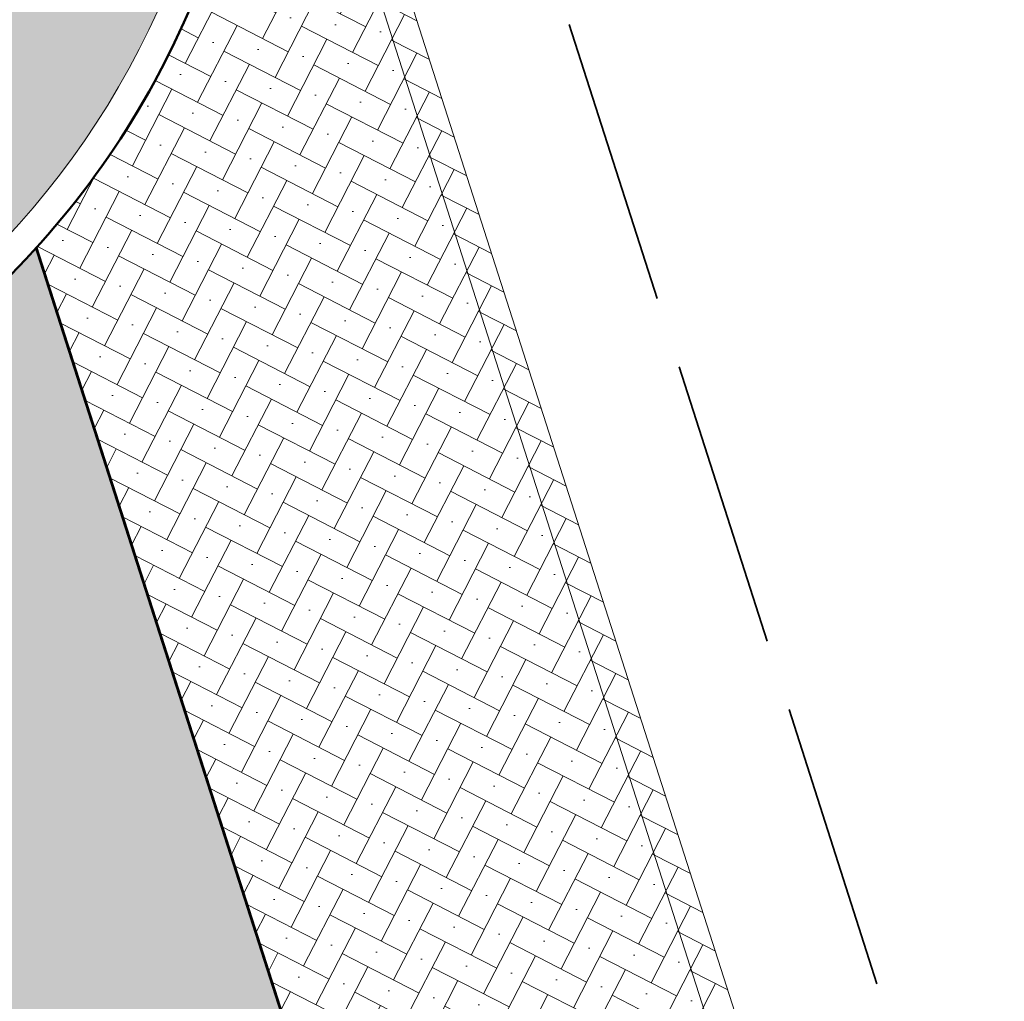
# Model space of a CAD drawing. Header units: metres. Extents: x 196674 to 197628, y 355499 to 356232.
# Tile 200 of 209: x 196901.5 to 196908.34, y 355944.66 to 355951.48. Entities that reach past the tile are written whole.
import ezdxf

# ---------------------------------------------------------------- set-up
doc = ezdxf.new("R2010")
doc.units = ezdxf.units.M
doc.linetypes.add('ZZ-SYSTEEMGRENS-SO', pattern=[5, 4, -1])
doc.layers.add('N-WE-VH-HULPLIJN-G', color=40, linetype='Continuous', lineweight=5, plot=False)
doc.layers.add('N-WE-VH-KANTOPSLUITING_ACHTERKANTBAND-G', color=50, linetype='Continuous', lineweight=18)
doc.layers.add('N-WE-VH-MATERIAALGRENS-G', color=7, linetype='Continuous', lineweight=13)
for name, color, linetype, lineweight, true_color in [('N-WE-VH-KANTOPSLUITING_CORTENSTAAL_20-ZICHT-G', 7, 'Continuous', 35, 0xa55200), ('N-WE-VH-KANTOPSLUITING_OPSLUITBAND_200X250-G', 7, 'Continuous', 50, 0x0029a5), ('N-WE-VH-OPENVERHARDING_NATUURSTEEN_02-BRANCO-GRIS-A', 7, 'Continuous', 9, 0x8f999b), ('N-WE-VH-OPENVERHARDING_STRAATBAKSTEEN_ANTRACIET-A-200', 7, 'Continuous', 18, 0x595959), ('X-XX-AL-GRENS_SYSTEEMGRENS-G', 7, 'ZZ-SYSTEEMGRENS-SO', 35, 0xd60036)]:
    doc.layers.add(name, color=color, linetype=linetype, lineweight=lineweight, true_color=true_color)

msp = doc.modelspace()

# ---------------------------------------------------------------- hatches: boundary and pattern name
at = {"layer": 'N-WE-VH-OPENVERHARDING_NATUURSTEEN_02-BRANCO-GRIS-A', "true_color": 0xb5b8b7}
h = msp.add_hatch(dxfattribs=at)
h.set_pattern_fill('AMO-BODEM_KLEIIG', color=9, scale=0.5, angle=41.02, pattern_type=2)
h.set_pattern_definition([(86.02000000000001, (0, 0), (-0.2493970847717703, 0.01735206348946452), [-0.05, 0.2, -0.05])])
edge = h.paths.add_edge_path()
edge.add_line((196904.1347714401, 355942.5172632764), (196904.0833954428, 355942.7105519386))
edge.add_line((196904.0833954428, 355942.7105519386), (196903.9327309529, 355942.6705054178))
edge.add_line((196903.9327309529, 355942.6705054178), (196902.8047925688, 355946.1873392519))
edge.add_line((196902.8047925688, 355946.1873392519), (196901.5447557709, 355950.1160467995))
edge.add_arc((196897.1649649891, 355953.9280243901), 5.806353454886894, 318.9651201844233, 377.7470136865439)
edge.add_line((196902.6950038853, 355955.6978860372), (196901.843014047, 355958.3543313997))
edge.add_arc((196882.9889907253, 355952.3073648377), 19.80000000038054, 17.78237197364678, 26.37352203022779)
edge.add_line((196900.728150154, 355961.1029445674), (196899.9032827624, 355962.7665590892))
edge.add_line((196899.9032827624, 355962.7665590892), (196896.9480260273, 355968.1883792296))
edge.add_line((196896.9480260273, 355968.1883792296), (196893.4994062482, 355974.7662014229))
edge.add_line((196893.4994062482, 355974.7662014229), (196891.3160369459, 355978.9449681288))
edge.add_line((196891.3160369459, 355978.9449681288), (196889.4915040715, 355982.719766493))
edge.add_line((196889.4915040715, 355982.719766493), (196887.8764675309, 355986.1719638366))
edge.add_line((196887.8764675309, 355986.1719638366), (196885.7426016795, 355985.2862691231))
edge.add_line((196885.7426016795, 355985.2862691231), (196885.0914912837, 355985.0492770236))
edge.add_line((196885.0914912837, 355985.0492770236), (196887.7382881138, 355977.7814621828))
edge.add_line((196887.7382881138, 355977.7814621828), (196885.5567911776, 355975.4225304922))
edge.add_line((196885.5567911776, 355975.4225304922), (196877.6132574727, 355982.7685653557))
edge.add_line((196877.6132574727, 355982.7685653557), (196866.4971657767, 355978.708592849))
edge.add_line((196866.4971657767, 355978.708592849), (196860.2787933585, 355976.4360902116))
edge.add_line((196860.2787933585, 355976.4360902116), (196860.222427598, 355976.538692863))
edge.add_line((196860.222427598, 355976.538692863), (196859.9061866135, 355977.3025401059))
edge.add_line((196859.9061866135, 355977.3025401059), (196859.8435398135, 355977.5106985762))
edge.add_line((196859.8435398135, 355977.5106985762), (196859.5800778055, 355978.171604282))
edge.add_line((196859.5800778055, 355978.171604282), (196859.2962070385, 355978.9858568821))
edge.add_line((196859.2962070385, 355978.9858568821), (196854.6103564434, 355977.1424704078))
edge.add_line((196854.6103564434, 355977.1424704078), (196855.0270261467, 355976.081345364))
edge.add_line((196855.0270261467, 355976.081345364), (196848.9235303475, 355973.6846987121))
edge.add_line((196848.9235303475, 355973.6846987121), (196848.5192497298, 355974.7281412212))
edge.add_line((196848.5192497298, 355974.7281412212), (196843.4020496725, 355972.6937883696))
edge.add_line((196843.4020496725, 355972.6937883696), (196839.6680650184, 355981.9695414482))
edge.add_line((196839.6680650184, 355981.9695414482), (196838.8693565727, 355984.0444490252))
edge.add_line((196838.8693565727, 355984.0444490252), (196837.7303654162, 355986.9068752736))
edge.add_line((196837.7303654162, 355986.9068752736), (196825.2742032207, 355982.0233832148))
edge.add_line((196825.2742032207, 355982.0233832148), (196824.869626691, 355983.0546210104))
edge.add_line((196824.869626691, 355983.0546210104), (196821.291702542, 355981.6327936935))
edge.add_line((196821.291702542, 355981.6327936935), (196823.5165936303, 355976.03401847))
edge.add_arc((196849.8160968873, 355986.4851489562), 28.30000000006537, 201.6723232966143, 212.9671986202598)
edge.add_line((196826.072899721, 355971.0854545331), (196827.261377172, 355969.2530639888))
edge.add_arc((196800.6656404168, 355952.0032295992), 31.70000000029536, 27.964189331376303, 32.96719862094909, ccw=False)
edge.add_arc((196800.6656404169, 355952.0032295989), 31.7000000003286, 21.67232329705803, 27.96418933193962, ccw=False)
edge.add_line((196830.1248013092, 355963.7099729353), (196835.4340720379, 355950.3495825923))
edge.add_line((196835.4340720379, 355950.3495825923), (196836.911263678, 355946.6323381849))
edge.add_line((196836.911263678, 355946.6323381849), (196841.0876501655, 355936.1227679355))
edge.add_line((196841.0876501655, 355936.1227679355), (196844.833726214, 355926.696042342))
edge.add_line((196844.833726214, 355926.696042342), (196845.3236113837, 355925.4632822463))
edge.add_line((196845.3236113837, 355925.4632822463), (196848.7404566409, 355916.8650417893))
edge.add_line((196848.7404566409, 355916.8650417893), (196850.678, 355917.635))
edge.add_line((196850.678, 355917.635), (196848.415, 355923.32))
edge.add_line((196848.415, 355923.32), (196848.545, 355923.381))
edge.add_line((196848.545, 355923.381), (196849.361, 355925.294))
edge.add_line((196849.361, 355925.294), (196849.318, 355925.424))
edge.add_line((196849.318, 355925.424), (196855.480174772, 355927.8326769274))
edge.add_line((196855.480174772, 355927.8326769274), (196859.9507791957, 355929.619336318))
edge.add_line((196859.9507791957, 355929.619336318), (196869.3255006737, 355931.9984358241))
edge.add_line((196869.3255006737, 355931.9984358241), (196873.1093192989, 355932.7743424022))
edge.add_line((196873.1093192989, 355932.7743424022), (196885.9822651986, 355936.3936414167))
edge.add_line((196885.9822651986, 355936.3936414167), (196898.4869911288, 355939.6561703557))
edge.add_line((196898.4869911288, 355939.6561703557), (196898.4413242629, 355939.8768389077))
edge.add_line((196898.4413242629, 355939.8768389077), (196898.9212147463, 355940.0018329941))
edge.add_line((196898.9212147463, 355940.0018329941), (196898.9919709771, 355939.7694505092))
edge.add_line((196898.9919709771, 355939.7694505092), (196903.086, 355940.775))
edge.add_line((196903.086, 355940.775), (196903.1442436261, 355940.8987677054))
edge.add_line((196903.1442436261, 355940.8987677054), (196904.7457907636, 355940.1450984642))
edge.add_line((196904.7457907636, 355940.1450984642), (196903.9938896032, 355942.4798169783))
edge.add_line((196903.9938896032, 355942.4798169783), (196904.1347714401, 355942.5172632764))
h.paths.add_polyline_path([(196835.1374744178, 355967.9053832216), (196830.7829016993, 355968.2084376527), (196830.2409440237, 355969.565908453), (196830.4517828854, 355972.5954407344), (196835.4397181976, 355972.2483077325), (196835.2670596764, 355969.7673867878)], flags=16)
h.paths.add_polyline_path([(196843.9519309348, 355963.952602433), (196836.5885727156, 355964.4650518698), (196836.9494377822, 355969.6503024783), (196837.320672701, 355974.9845569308), (196840.9581243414, 355974.7314102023), (196841.9693529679, 355972.1166017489), (196844.1272581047, 355966.4718690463)], flags=16)
h.paths.add_polyline_path([(196847.8407714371, 355966.7472270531), (196846.144873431, 355966.8652522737), (196846.1962381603, 355967.6033092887), (196846.4364651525, 355971.055117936), (196846.9352586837, 355971.0204046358), (196848.1323631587, 355970.9370927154), (196847.9677717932, 355968.5720882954)], flags=16)
edge = h.paths.add_edge_path(flags=16)
edge.add_line((196841.9149393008, 355962.7912214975), (196843.8616763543, 355962.6557392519))
edge.add_line((196843.8616763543, 355962.6557392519), (196845.6770249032, 355962.5294009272))
edge.add_line((196845.6770249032, 355962.5294009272), (196851.5983763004, 355947.218125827))
edge.add_line((196851.5983763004, 355947.218125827), (196853.3309221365, 355942.7381542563))
edge.add_line((196853.3309221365, 355942.7381542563), (196856.3082049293, 355943.2768785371))
edge.add_line((196856.3082049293, 355943.2768785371), (196856.5337592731, 355943.2981773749))
edge.add_line((196856.5337592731, 355943.2981773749), (196856.8413033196, 355947.7172611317))
edge.add_line((196856.8413033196, 355947.7172611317), (196857.339985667, 355947.6809502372))
edge.add_line((196857.339985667, 355947.6809502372), (196858.5350196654, 355947.5939354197))
edge.add_line((196858.5350196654, 355947.5939354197), (196858.2486612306, 355943.4601135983))
edge.add_line((196858.2486612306, 355943.4601135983), (196860.0654342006, 355943.6316693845))
edge.add_line((196860.0654342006, 355943.6316693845), (196860.3320797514, 355947.4630848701))
edge.add_line((196860.3320797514, 355947.4630848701), (196865.0210313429, 355947.1216650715))
edge.add_line((196865.0210313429, 355947.1216650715), (196864.8163680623, 355944.0802946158))
edge.add_line((196864.8163680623, 355944.0802946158), (196867.0755506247, 355944.293626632))
edge.add_line((196867.0755506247, 355944.293626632), (196867.9362152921, 355944.3776282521))
edge.add_line((196867.9362152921, 355944.3776282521), (196868.1115243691, 355946.89663489))
edge.add_line((196868.1115243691, 355946.89663489), (196871.8039148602, 355946.6480605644))
edge.add_line((196871.8039148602, 355946.6480605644), (196872.3027512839, 355946.6139749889))
edge.add_line((196872.3027512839, 355946.6139749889), (196873.4992244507, 355946.5322197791))
edge.add_line((196873.4992244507, 355946.5322197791), (196873.3883616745, 355944.9097624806))
edge.add_line((196873.3883616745, 355944.9097624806), (196879.1295908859, 355945.4701114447))
edge.add_line((196879.1295908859, 355945.4701114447), (196881.6949201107, 355945.7124441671))
edge.add_line((196881.6949201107, 355945.7124441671), (196883.7404636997, 355946.0345962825))
edge.add_line((196883.7404636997, 355946.0345962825), (196885.4024376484, 355946.2531954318))
edge.add_line((196885.4024376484, 355946.2531954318), (196885.4747241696, 355946.2627032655))
edge.add_line((196885.4747241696, 355946.2627032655), (196886.3601023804, 355946.4147504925))
edge.add_line((196886.3601023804, 355946.4147504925), (196886.6106913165, 355951.4967303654))
edge.add_line((196886.6106913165, 355951.4967303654), (196887.6150528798, 355951.4161080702))
edge.add_line((196887.6150528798, 355951.4161080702), (196887.7150044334, 355952.6612470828))
edge.add_line((196887.7150044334, 355952.6612470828), (196889.8088498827, 355952.4931695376))
edge.add_line((196889.8088498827, 355952.4931695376), (196889.7088998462, 355951.2480304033))
edge.add_line((196889.7088998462, 355951.2480304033), (196892.4600143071, 355951.0271924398))
edge.add_line((196892.4600143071, 355951.0271924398), (196892.5599643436, 355952.2723315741))
edge.add_line((196892.5599643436, 355952.2723315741), (196894.5624799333, 355952.1115852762))
edge.add_line((196894.5624799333, 355952.1115852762), (196894.416047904, 355950.0075113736))
edge.add_line((196894.416047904, 355950.0075113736), (196895.1932936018, 355950.5094522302))
edge.add_line((196895.1932936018, 355950.5094522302), (196895.557604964, 355950.7785420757))
edge.add_line((196895.557604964, 355950.7785420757), (196895.7170934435, 355950.3712367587))
edge.add_line((196895.7170934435, 355950.3712367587), (196894.7885775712, 355949.7219120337))
edge.add_line((196894.7885775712, 355949.7219120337), (196893.1155842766, 355948.5988779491))
edge.add_line((196893.1155842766, 355948.5988779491), (196891.5104144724, 355947.6731838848))
edge.add_line((196891.5104144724, 355947.6731838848), (196890.1960797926, 355947.0226786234))
edge.add_line((196890.1960797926, 355947.0226786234), (196888.7296260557, 355946.5424894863))
edge.add_line((196888.7296260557, 355946.5424894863), (196887.6181528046, 355946.3329814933))
edge.add_line((196887.6181528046, 355946.3329814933), (196885.4778768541, 355945.9693752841))
edge.add_line((196885.4778768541, 355945.9693752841), (196883.7985188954, 355945.6840732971))
edge.add_line((196883.7985188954, 355945.6840732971), (196881.7991141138, 355945.4391422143))
edge.add_line((196881.7991141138, 355945.4391422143), (196876.4280972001, 355944.9287225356))
edge.add_line((196876.4280972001, 355944.9287225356), (196865.9422767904, 355943.9688926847))
edge.add_line((196865.9422767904, 355943.9688926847), (196855.1110549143, 355942.9273849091))
edge.add_line((196855.1110549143, 355942.9273849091), (196847.6198685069, 355940.8715984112))
edge.add_line((196847.6198685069, 355940.8715984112), (196843.554462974, 355939.7557373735))
edge.add_arc((196843.107992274, 355941.3823596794), 1.68678279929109, 205.3585102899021, 285.3483981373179, ccw=False)
edge.add_line((196841.5837383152, 355940.659942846), (196841.4972440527, 355940.843060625))
edge.add_line((196841.4972440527, 355940.843060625), (196841.6138104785, 355940.8702465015))
edge.add_line((196841.6138104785, 355940.8702465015), (196833.9326321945, 355960.2110142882))
edge.add_line((196833.9326321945, 355960.2110142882), (196841.9149393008, 355962.7912214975))
h.paths.add_polyline_path([(196850.0668730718, 355972.8072989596), (196851.2639775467, 355972.7239870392), (196851.0940076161, 355970.2816983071), (196850.8335326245, 355966.538947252), (196849.6364281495, 355966.6222591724), (196849.843513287, 355969.5978543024)], flags=16)
h.paths.add_polyline_path([(196859.2081451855, 355974.5244332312), (196860.4052496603, 355974.4411213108), (196860.2728089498, 355972.5380879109), (196859.0773967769, 355972.6457164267), (196859.1216258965, 355973.2812422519)], flags=16)
h.paths.add_polyline_path([(196864.6948740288, 355974.1425869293), (196865.1936675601, 355974.107873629), (196866.3907720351, 355974.0245617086), (196866.2573672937, 355972.1076762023), (196865.0639892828, 355972.2063662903), (196864.563006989, 355972.2477965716), (196864.6077310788, 355972.8904345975)], flags=16)
h.paths.add_polyline_path([(196865.3589400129, 355976.4826645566), (196866.5932347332, 355976.9337372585), (196866.5561794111, 355976.4012913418), (196866.4879692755, 355975.421183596), (196865.2908648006, 355975.5044955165)], flags=16)
h.paths.add_polyline_path([(196867.8588212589, 355976.3940701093), (196867.9303742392, 355977.42221101), (196868.4446557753, 355977.6100440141), (196869.6789314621, 355978.060843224), (196869.562275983, 355976.3846269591), (196869.4807304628, 355975.212903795), (196868.2836259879, 355975.2962157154), (196867.7848775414, 355975.3315768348)], flags=16)
h.paths.add_polyline_path([(196870.1627740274, 355976.381298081), (196870.2953289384, 355978.2859724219), (196872.7646206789, 355979.1878412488), (196872.5683725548, 355976.3679625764), (196872.4734916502, 355975.0046239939), (196870.0785646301, 355975.1712978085)], flags=16)
h.paths.add_polyline_path([(196874.338574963, 355975.8772431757), (196874.3720304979, 355976.3579639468), (196874.6160342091, 355979.8640400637), (196875.8503098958, 355980.3148392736), (196875.5744691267, 355976.3512981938), (196875.5356794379, 355975.7939312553)], flags=16)
h.paths.add_polyline_path([(196874.2413777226, 355974.4806212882), (196875.4384821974, 355974.3973093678), (196875.9372757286, 355974.3625960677), (196875.8577009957, 355973.2191910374), (196875.7288519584, 355971.3677661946), (196875.2303962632, 355971.4073338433), (196874.0341025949, 355971.5022962), (196874.1687700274, 355973.437325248)], flags=16)
h.paths.add_polyline_path([(196876.1342316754, 355975.752275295), (196876.1756884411, 355976.3479653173), (196876.4674477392, 355980.5402388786), (196877.2212679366, 355980.8155595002), (196878.791362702, 355979.3635645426), (196878.5805656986, 355976.3346338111), (196878.5284406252, 355975.5856514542)], flags=16)
h.paths.add_polyline_path([(196880.3842236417, 355976.3246351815), (196880.4866107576, 355977.7958301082), (196881.6167761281, 355976.7506738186), (196882.0876783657, 355976.3151920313), (196881.9504264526, 355974.3430267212), (196881.4517752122, 355974.3797845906), (196880.2546707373, 355974.4630965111)], flags=16)
h.paths.add_polyline_path([(196880.1574734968, 355973.0664746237), (196881.3545779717, 355972.9831627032), (196881.2659752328, 355971.7100347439), (196881.2102833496, 355970.9098010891), (196880.0140055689, 355971.0049917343)], flags=16)
h.paths.add_polyline_path([(196850.6241939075, 355928.5011318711), (196904.0833954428, 355942.7105519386), (196904.1347714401, 355942.5172632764), (196850.675569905, 355928.3078432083)], flags=16)
h.paths.add_polyline_path([(196885.6442023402, 355972.6846283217), (196886.1429958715, 355972.6499150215), (196887.3401003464, 355972.566603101), (196887.1909692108, 355970.4237458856), (196887.1586597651, 355970.426544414), (196885.9952743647, 355970.5273126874), (196885.4970681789, 355970.5704655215)], flags=16)
h.paths.add_polyline_path([(196888.3985948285, 355969.07255049), (196888.8988641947, 355969.0377344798), (196890.0959686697, 355968.9544225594), (196889.9583405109, 355966.9768509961), (196889.7278595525, 355963.6650825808), (196888.5312587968, 355963.7556324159), (196888.0485247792, 355963.7921621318), (196888.2254058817, 355966.4602021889)], flags=16)
h.paths.add_polyline_path([(196890.8081303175, 355970.5452140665), (196893.2023392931, 355970.3785902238), (196892.7974116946, 355964.6575713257), (196890.4032027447, 355964.8241951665), (196890.5725354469, 355967.1599641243)], flags=16)
h.paths.add_polyline_path([(196894.0117544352, 355963.3427356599), (196894.5145387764, 355963.30685196), (196895.1952567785, 355963.2582691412), (196896.0295059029, 355964.8547990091), (196894.3532371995, 355968.1299361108)], flags=16)
edge = h.paths.add_edge_path(flags=16)
edge.add_line((196897.1451256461, 355947.9179938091), (196898.1533496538, 355948.185979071))
edge.add_line((196898.1533496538, 355948.185979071), (196898.6620120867, 355948.3211811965))
edge.add_arc((196897.1718128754, 355953.927234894), 5.80073544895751, 284.8860988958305, 318.9266923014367)
edge.add_line((196901.5448107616, 355950.116011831), (196901.6156955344, 355949.8948615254))
edge.add_arc((196897.1721081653, 355953.9265523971), 5.999999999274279, 284.8850117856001, 317.78237197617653, ccw=False)
edge.add_line((196898.713388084, 355948.1278925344), (196898.2047256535, 355947.9926904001))
edge.add_line((196898.2047256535, 355947.9926904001), (196847.9101683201, 355934.6244306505))
edge.add_line((196847.9101683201, 355934.6244306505), (196849.0828258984, 355930.2126165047))
edge.add_line((196849.0828258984, 355930.2126165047), (196850.0492692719, 355930.469496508))
edge.add_line((196850.0492692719, 355930.469496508), (196850.1006452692, 355930.2762078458))
edge.add_line((196850.1006452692, 355930.2762078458), (196848.3610472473, 355929.8138238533))
edge.add_line((196848.3610472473, 355929.8138238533), (196847.0856365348, 355934.6122155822))
edge.add_line((196847.0856365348, 355934.6122155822), (196848.8252346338, 355935.0745990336))
edge.add_line((196848.8252346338, 355935.0745990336), (196852.8476505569, 355938.6270869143))
edge.add_line((196852.8476505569, 355938.6270869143), (196870.2892594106, 355943.2630549))
edge.add_line((196870.2892594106, 355943.2630549), (196875.5446992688, 355942.17661489))
edge.add_line((196875.5446992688, 355942.17661489), (196885.7640034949, 355944.8928991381))
edge.add_line((196885.7640034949, 355944.8928991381), (196897.1451256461, 355947.9179938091))
h.paths.add_polyline_path([(196898.5891251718, 355959.2269318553), (196899.5507707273, 355959.5135160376), (196899.7485194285, 355959.5735244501), (196899.4635972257, 355960.5008586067), (196899.3615294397, 355960.4834930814), (196898.2687245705, 355960.1337355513), (196896.268498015, 355962.3984217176), (196896.6374944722, 355963.1082397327), (196896.9016234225, 355963.6163299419), (196896.5765448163, 355963.7859802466), (196896.0567304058, 355964.0431982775), (196895.4283347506, 355962.8406169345), (196892.4595441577, 355963.0524994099), (196892.4967772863, 355964.2838297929), (196891.5679182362, 355964.3703037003), (196891.4500932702, 355963.1336131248), (196887.5474519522, 355963.4289359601), (196887.8075085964, 355966.3356122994), (196888.0675652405, 355969.2422886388), (196889.4608475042, 355970.7206572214), (196888.6581150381, 355971.4427897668), (196887.3177983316, 355970.0112627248), (196884.1173106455, 355970.2884774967), (196882.9018615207, 355970.3937553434), (196883.0640349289, 355972.0208114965), (196881.9466588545, 355972.066029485), (196881.793115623, 355970.4621593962), (196878.3911379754, 355970.7328627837), (196877.9624928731, 355970.7669710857), (196878.0893454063, 355972.3517726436), (196877.0434481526, 355972.529554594), (196876.8718332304, 355970.8757775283), (196873.9922156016, 355971.1043629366), (196873.0738056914, 355971.1856623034), (196873.1714389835, 355972.7583355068), (196872.0696877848, 355972.8538959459), (196871.8505462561, 355971.2787584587), (196868.1558419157, 355971.5004868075), (196868.2354665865, 355973.1234656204), (196867.1302822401, 355973.2086104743), (196866.991476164, 355971.6456013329), (196863.2016051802, 355971.9590164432), (196863.3006639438, 355973.4862625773), (196862.219700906, 355973.5717325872), (196862.0968876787, 355971.9722396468), (196861.1307954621, 355972.0592214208), (196857.8196535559, 355972.3573389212), (196857.8937719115, 355973.9337282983), (196856.7556336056, 355974.0318831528), (196856.7258623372, 355972.4508074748), (196855.1878033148, 355972.5204270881), (196855.0584024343, 355971.3671320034), (196856.6517169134, 355971.2921774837), (196856.2888085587, 355965.6212070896), (196853.3450548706, 355965.8303608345), (196853.1257859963, 355963.1564846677), (196853.0330075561, 355962.062180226), (196852.9791556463, 355961.0292372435), (196852.8825029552, 355959.8429231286), (196852.7391687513, 355957.138654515), (196855.0736619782, 355956.9795944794), (196855.0793053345, 355956.2296157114), (196855.1368170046, 355948.5865520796), (196856.030827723, 355948.5050922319), (196856.0534760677, 355948.6770083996), (196857.4053449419, 355948.5785738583), (196867.3435453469, 355947.854936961), (196873.5605785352, 355947.4301260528), (196875.2510264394, 355947.3146174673), (196877.5757421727, 355947.1530803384), (196881.1295043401, 355946.9146957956), (196884.1937974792, 355946.6892746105), (196884.1663374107, 355946.5556645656), (196885.3482083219, 355946.4572189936), (196885.594319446, 355949.158867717), (196885.7515619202, 355952.3477678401), (196885.758456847, 355952.4875979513), (196886.76881052, 355952.385323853), (196886.8004391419, 355952.9404962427), (196886.8391165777, 355953.6193953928), (196890.7825233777, 355953.3660473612), (196890.6780863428, 355952.0702491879), (196891.6045468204, 355951.988321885), (196891.6359138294, 355952.6502711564), (196891.6652601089, 355953.2695762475), (196894.6375387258, 355952.9602160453), (196895.1833994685, 355951.6710162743), (196896.0500410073, 355952.0379614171), (196895.5851672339, 355953.3386659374), (196897.8981750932, 355955.2983198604), (196899.1393755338, 355954.6819285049), (196899.5672129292, 355955.5447291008), (196899.4231367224, 355955.6115716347), (196898.3129499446, 355956.1666811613)], flags=16)
at = {"layer": 'N-WE-VH-OPENVERHARDING_STRAATBAKSTEEN_ANTRACIET-A-200'}
h = msp.add_hatch(dxfattribs=at)
h.set_pattern_fill('AVH-ANT_SBS_KEIFRMT_KEPER-SO', color=256, scale=0.2, angle=17.78237197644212, pattern_type=2)
h.set_pattern_definition([(62.78237197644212, (0, 0), (-0.08638082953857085, 0.269329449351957), [0.6000000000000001, -0.2]), (152.7823719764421, (0.1778551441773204, -0.0914743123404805), (0.0863808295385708, -0.269329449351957), [0.6000000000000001, -0.2]), (17.78237197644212, (0.1804018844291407, 0.1321179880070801), (0.2261390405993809, 0.2210455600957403), [0, -0.56568542])])
edge = h.paths.add_edge_path()
edge.add_arc((196897.172108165, 355953.9265523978), 5.999999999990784, -42.21762802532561, 17.7823719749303, ccw=False)
edge.add_line((196901.6156955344, 355949.8948615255), (196903.9339671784, 355942.6666509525))
edge.add_line((196903.9339671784, 355942.6666509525), (196904.0833954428, 355942.7105519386))
edge.add_arc((196904.8540354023, 355939.8112220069), 3.000000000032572, 17.96298789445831, 104.88501178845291, ccw=False)
edge.add_line((196907.7078032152, 355940.7364296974), (196907.3124726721, 355941.9558116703))
edge.add_line((196907.3124726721, 355941.9558116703), (196902.8854485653, 355955.7589665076))

# ---------------------------------------------------------------- linework, layer by layer
at = {"layer": 'N-WE-VH-HULPLIJN-G', "flags": 128}
msp.add_lwpolyline([(196896.268498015, 355962.3984217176), (196898.2687245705, 355960.1337355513), (196899.3615294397, 355960.4834930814), (196899.4635972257, 355960.5008586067), (196899.7485194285, 355959.5735244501), (196899.5507707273, 355959.5135160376), (196898.5891251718, 355959.2269318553), (196898.3129499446, 355956.1666811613), (196899.4231367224, 355955.6115716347), (196899.5672129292, 355955.5447291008), (196899.1386013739, 355954.6803672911), (196899.0395143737, 355954.7315204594), (196897.8981750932, 355955.2983198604), (196895.5851672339, 355953.3386659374), (196896.0500410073, 355952.0379614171), (196897.1489788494, 355947.9034971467), (196898.1572028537, 355948.1714824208), (196901.2232260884, 355941.9503208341), (196906.5556771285, 355943.660574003), (196902.388291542, 355956.6541939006), (196901.843014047, 355958.3543313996, 0.03750353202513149), (196900.728150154, 355961.1029445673)], format="xyb", dxfattribs=at)
msp.add_lwpolyline([(196902.8854485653, 355955.7589665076, -0.2679491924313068), (196901.6156955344, 355949.8948615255), (196903.9339671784, 355942.6666509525), (196904.0833954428, 355942.7105519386, -0.3985652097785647), (196907.7078032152, 355940.7364296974), (196907.3124726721, 355941.9558116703)], format="xyb", close=True, dxfattribs=at)
at = {"layer": 'N-WE-VH-KANTOPSLUITING_ACHTERKANTBAND-G', "flags": 128}
msp.add_lwpolyline([(196900.7281501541, 355961.1029445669, -0.03750353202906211), (196901.8430140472, 355958.3543313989), (196902.388291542, 355956.6541939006), (196902.6950038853, 355955.6978860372, -0.4291034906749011), (196898.6620120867, 355948.3211811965), (196898.1533496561, 355948.1859790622)], format="xyb", dxfattribs=at)
at = {"layer": 'N-WE-VH-KANTOPSLUITING_CORTENSTAAL_20-ZICHT-G', "const_width": 0.02, "flags": 128}
msp.add_lwpolyline([(196903.9339671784, 355942.6666509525), (196901.6156955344, 355949.8948615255)], dxfattribs=at)
at = {"layer": 'N-WE-VH-KANTOPSLUITING_OPSLUITBAND_200X250-G', "flags": 128}
msp.add_lwpolyline([(196900.9073335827, 355961.1917888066, -0.03750353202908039), (196902.0334587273, 355958.4154118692), (196902.578736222, 355956.715274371), (196902.8854485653, 355955.7589665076, -0.4291034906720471), (196898.713388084, 355948.1278925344), (196898.2047256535, 355947.9926904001)], format="xyb", dxfattribs=at)
at = {"layer": 'N-WE-VH-MATERIAALGRENS-G', "flags": 128}
msp.add_lwpolyline([(196901.6156955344, 355949.8948615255), (196904.4572465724, 355941.0351020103), (196904.7457907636, 355940.1450984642)], dxfattribs=at)
at = {"layer": 'X-XX-AL-GRENS_SYSTEEMGRENS-G', "ltscale": 0.5, "flags": 128}
msp.add_lwpolyline([(197173.0845801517, 355664.4267221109), (197172.678291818, 355658.1040395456), (197176.2062336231, 355657.9276386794), (197179.6585214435, 355660.8258546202), (197196.8460500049, 355641.1849859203), (197196.618113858, 355640.9851655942), (197203.3658004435, 355633.2880423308), (197204.598351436, 355636.2035375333), (197206.181120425, 355637.5931654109), (197210.3450714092, 355632.9793581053), (197211.1344663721, 355633.8542043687), (197215.577003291, 355630.1111014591), (197222.812057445, 355638.6980935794), (197225.7729980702, 355636.1981525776), (197252.4997837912, 355613.6295939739), (197256.3974516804, 355618.2471244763), (197230.4350738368, 355640.1698336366), (197234.5465854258, 355645.0395252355), (197230.9951246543, 355648.102425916), (197227.7363916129, 355651.014992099), (197227.7150354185, 355650.9915016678), (197227.3858924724, 355651.2966605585), (197230.5297411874, 355654.3837220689), (197222.7747070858, 355662.5864016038), (197213.3031688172, 355673.0409596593), (197208.7438719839, 355679.5515306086), (197204.6678372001, 355688.2834966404), (197202.9207222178, 355693.3147658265), (197202.5296188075, 355695.8358091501), (197209.2561496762, 355696.7388380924), (197208.765603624, 355699.4053961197), (197208.8375775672, 355699.4157603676), (197208.4960738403, 355702.0476424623), (197209.7550059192, 355702.1614664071), (197209.6289773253, 355703.3557373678), (197209.431316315, 355705.9322142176), (197209.3853665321, 355708.5054020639), (197209.4909423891, 355711.0763696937), (197209.825975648, 355714.406320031), (197209.1003553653, 355714.700446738), (197209.2732684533, 355715.2254737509), (197208.7827839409, 355715.4092287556), (197209.8333840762, 355718.2914021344), (197204.6571410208, 355720.1605124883), (197206.9259623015, 355726.3911903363), (197207.3755778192, 355727.6258113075), (197205.6951706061, 355728.2354618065), (197201.970541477, 355729.6509828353, -0.03199396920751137), (197199.2658455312, 355725.4928494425), (197194.4988616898, 355729.2364659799), (197191.8020115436, 355731.3330088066), (197190.6829954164, 355730.2418318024), (197188.9323846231, 355731.7580333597, 0.01582069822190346), (197191.308975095, 355733.798286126), (197190.5246250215, 355734.700084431), (197189.8547559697, 355735.4391273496), (197188.5065648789, 355737.3969406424), (197188.3768484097, 355737.5504837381), (197186.2264232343, 355740.6599554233), (197185.4143065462, 355740.8273772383), (197177.0047230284, 355735.000759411), (197161.0308464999, 355735.7499021), (197143.9921317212, 355736.546230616), (197117.3114725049, 355737.8750504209), (197104.5701917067, 355738.4152468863), (197089.3270001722, 355739.2400485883), (197089.4979420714, 355743.4763910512), (197087.6423294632, 355744.6045541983), (197087.2320594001, 355744.8539874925), (197086.4302028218, 355745.4612094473), (197085.6301577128, 355746.0670596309), (197084.2515270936, 355747.3631431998), (197083.0033431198, 355748.790046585), (197081.9521148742, 355750.2640411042), (197081.052108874, 355751.8364435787), (197080.680597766, 355752.6629727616), (197080.3089695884, 355753.4897623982), (197079.7287775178, 355755.2084983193), (197079.3027229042, 355757.0287405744), (197079.0552433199, 355758.8767777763), (197078.9881413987, 355760.748092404), (197079.0484954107, 355761.6954089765), (197079.4901165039, 355761.5482019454), (197081.8987959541, 355767.3947458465), (197083.4122910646, 355769.9863346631), (197084.9290730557, 355772.1438856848), (197085.2777218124, 355772.6391357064), (197085.9504292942, 355773.4546849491), (197087.2615113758, 355775.0451778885), (197089.4568843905, 355777.2328139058), (197092.7058230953, 355779.8115121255), (197090.7255592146, 355782.8612331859), (197090.5279328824, 355783.1655891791), (197094.0593130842, 355784.7965387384), (197089.240221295, 355793.944965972), (197079.8514273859, 355789.6587774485), (197073.1066642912, 355808.1301448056), (197062.6964714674, 355839.0387078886), (197050.201550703, 355834.8591941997), (197054.256388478, 355823.4068109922), (197060.9054150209, 355805.9824325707), (197064.0917084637, 355798.9340248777), (197065.6061934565, 355785.3714584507), (197066.4118943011, 355778.1591798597), (197064.2976158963, 355775.7696807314), (197061.8930028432, 355773.065075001), (197059.8798242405, 355770.937906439), (197059.567781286, 355770.7063368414), (197054.395078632, 355766.8676324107), (197050.1449273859, 355764.4954855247), (197046.646028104, 355763.2036366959), (197046.6485450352, 355763.1967402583), (197042.8018864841, 355761.7681380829), (197042.6247659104, 355761.7025895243), (197032.2172606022, 355760.2665015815), (197022.1724443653, 355758.1057256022), (197022.1490316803, 355758.1349914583), (197018.4791559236, 355757.3507739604), (197017.1834583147, 355757.8590001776), (197013.9320116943, 355762.4906063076), (197012.2359937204, 355764.9334332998), (197011.548662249, 355765.9454268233), (197009.5874376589, 355768.7952768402), (197008.1879451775, 355770.6627745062), (197008.1739746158, 355770.651876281), (197004.3621297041, 355775.7021426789), (197000.7500667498, 355780.6711859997), (196997.3281167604, 355785.4310589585), (196992.0624097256, 355792.5561596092), (196987.5636689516, 355799.6503659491), (196980.2918957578, 355812.3582609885), (196971.7451011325, 355828.1610038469), (196956.4456734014, 355821.2458726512), (196960.0166344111, 355812.4100996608), (196962.4976294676, 355807.0886023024, -0.6085831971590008), (196961.4131292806, 355806.2394416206), (196970.6320923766, 355792.5786144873), (196976.225457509, 355784.303374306), (196982.879968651, 355776.9163582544), (196982.5041383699, 355776.476222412), (196987.7472751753, 355765.3430715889), (196990.3620391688, 355759.9089379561), (196989.6128942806, 355758.3801676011), (196986.801356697, 355757.089894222), (196981.5916446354, 355758.3619052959), (196976.4931413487, 355759.6093032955), (196973.9250311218, 355760.2238822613), (196971.9270970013, 355760.7020113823), (196970.093883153, 355761.1263081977), (196965.2690985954, 355762.243003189), (196955.7026120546, 355764.457163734), (196954.8259486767, 355764.7114400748), (196955.7288446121, 355765.5914382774), (196946.4199106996, 355767.8862061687), (196945.5109518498, 355767.0898728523), (196943.3561815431, 355767.6616250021), (196942.0243707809, 355768.0150110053), (196940.699224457, 355768.3753913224), (196937.911680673, 355769.161377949), (196937.9158913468, 355769.1720679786), (196934.1448626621, 355770.5833311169), (196931.0328001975, 355771.949971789), (196928.1497259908, 355773.3159879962), (196926.2238803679, 355774.3657393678), (196926.7008714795, 355775.2077771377), (196923.9720996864, 355776.8118532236), (196922.1171638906, 355777.9575551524), (196917.5440237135, 355780.8012867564), (196917.0166342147, 355779.9474843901), (196915.4224701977, 355780.9309636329), (196913.0167641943, 355782.4772167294), (196912.757872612, 355782.6539056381), (196911.190523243, 355783.7714957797), (196908.5042566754, 355786.2619442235), (196907.2206986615, 355787.4460719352), (196905.8442773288, 355789.1071714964), (196903.2522146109, 355793.7425243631), (196899.3236920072, 355801.1348770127), (196896.7844047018, 355806.8801932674), (196892.3931631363, 355816.7971943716), (196889.396342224, 355823.7408055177), (196885.4294056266, 355833.1531130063), (196886.3148759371, 355833.6745129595), (196885.0357126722, 355834.4994199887), (196884.9096875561, 355834.6903417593), (196883.5318420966, 355838.2464489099), (196881.8574062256, 355842.456115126), (196879.7964254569, 355847.3435551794), (196879.5508475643, 355847.9274201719), (196877.9207976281, 355851.9810838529), (196875.2708346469, 355858.5729917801), (196872.6243587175, 355865.1536886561), (196870.4789281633, 355870.5362599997), (196868.3870366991, 355875.7889875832), (196865.3800609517, 355883.3409266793), (196863.5295936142, 355887.9873007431), (196863.4110328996, 355888.2849971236), (196862.7400305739, 355889.9711056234), (196863.0622626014, 355890.0962442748), (196861.3970005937, 355894.1395962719), (196861.4037374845, 355894.142038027), (196859.229652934, 355899.4431236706), (196859.0298403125, 355899.3580359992), (196858.8952095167, 355899.696553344), (196858.3959365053, 355900.9492390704), (196849.546747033, 355923.1807260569), (196850.1922005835, 355924.6939033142), (196860.258528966, 355928.6657372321), (196869.5490503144, 355931.0234685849), (196873.3453938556, 355931.8019435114), (196886.2438454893, 355935.4284136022), (196898.3098795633, 355938.5764862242), (196898.3110943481, 355938.5724965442), (196903.1917021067, 355939.7712405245), (196904.7097162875, 355939.0568809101), (196905.0282216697, 355938.2924679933), (196909.0130922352, 355939.952830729), (196908.2642147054, 355942.2627148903), (196902.9799573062, 355958.738663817), (196902.4497829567, 355960.2008490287), (196901.8115777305, 355961.6192158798), (196900.9680556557, 355963.3204536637), (196898.0063144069, 355968.7541705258), (196894.5625896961, 355975.3226559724), (196892.3896866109, 355979.4813913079), (196888.5416758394, 355987.5664713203), (196887.4815956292, 355987.0834539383), (196885.6442474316, 355986.3271839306), (196885.5076204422, 355986.6344104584), (196873.7642690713, 355982.4273955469), (196860.8311621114, 355977.7025315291), (196860.6501748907, 355978.1868262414), (196859.8859481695, 355980.2917607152), (196853.3128873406, 355977.7107309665), (196853.73029577, 355976.6477246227), (196849.4907683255, 355974.9886047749), (196849.0872389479, 355976.0301083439), (196843.9608105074, 355973.9918913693), (196837.8119168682, 355989.4043746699), (196834.5901124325, 355988.2958011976), (196829.2277835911, 355986.0429299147), (196828.1156368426, 355985.4996470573), (196826.3328622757, 355984.7522034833), (196824.2538081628, 355989.7933135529), (196823.3493071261, 355989.4238303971), (196821.5217528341, 355993.9636112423), (196822.4415567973, 355994.327010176), (196811.4142395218, 356022.6098143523), (196811.1941616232, 356022.5241126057), (196809.0787073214, 356027.7608173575), (196808.1570951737, 356027.399245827), (196802.10045471, 356042.8370581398), (196803.0324375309, 356043.2047289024), (196801.2251267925, 356047.7859519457), (196800.9629805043, 356047.6825342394), (196799.5580754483, 356051.2186581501), (196798.9326303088, 356050.9700967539), (196795.7620501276, 356058.7913388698), (196785.962956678, 356083.7526770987), (196782.5256602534, 356092.3853087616), (196783.4607012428, 356092.7526788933), (196781.019036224, 356098.8045971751), (196780.1137519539, 356098.4428009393), (196778.7301102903, 356101.9178165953), (196774.5320198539, 356112.348299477), (196772.2902714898, 356117.515377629), (196776.44078803, 356119.079716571), (196791.849465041, 356131.7811384), (196790.0748953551, 356134.2200693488), (196802.0204483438, 356142.8516660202), (196802.0676224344, 356142.8083428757), (196807.6543048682, 356146.8198669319), (196821.3261595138, 356152.9520820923), (196824.118863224, 356147.8038902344), (196826.9348279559, 356140.6494155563), (196826.9667213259, 356140.5675271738), (196829.5085456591, 356133.5350799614), (196829.5777539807, 356133.3434260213), (196832.2898444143, 356127.7055041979), (196833.7548698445, 356124.6604513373), (196834.9901440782, 356122.0931766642), (196835.0225480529, 356122.0325953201), (196835.1990731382, 356121.7003128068), (196837.0506620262, 356117.8328811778), (196837.4462851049, 356117.0125892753), (196839.1926216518, 356113.3926815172), (196841.4323661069, 356114.511984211), (196841.8392721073, 356113.6336860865), (196848.0955434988, 356116.517072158), (196847.6769788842, 356117.425259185), (196852.5147321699, 356119.6548795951), (196850.4481800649, 356123.3458274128), (196845.5717484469, 356132.2801574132), (196843.8176550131, 356136.7414412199), (196842.4688873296, 356140.1178663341), (196840.0819394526, 356146.0228419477), (196839.9684512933, 356146.3257976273), (196837.6473192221, 356152.5214195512), (196836.4018865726, 356158.1741344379), (196834.8989662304, 356157.8391461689), (196833.0580044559, 356165.8451506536), (196834.6039987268, 356166.1812686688), (196833.231549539, 356172.4004655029), (196818.5547710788, 356168.2850407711), (196819.0904617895, 356165.4031631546), (196818.6774567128, 356164.7734485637), (196805.8544307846, 356160.1790812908), (196763.847697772, 356130.3813046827), (196763.5509762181, 356130.4127969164), (196762.5818188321, 356130.5249803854), (196761.7183121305, 356129.7086118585, 0.04730650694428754), (196752.2297252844, 356136.4176360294), (196747.6793319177, 356140.070134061), (196742.0814451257, 356144.4630395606), (196738.7537234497, 356147.2546337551), (196734.7560397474, 356150.8499354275), (196729.666907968, 356145.2019173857), (196729.4110213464, 356144.9179294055), (196728.5373751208, 356145.25504501), (196726.9098917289, 356145.8830452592), (196726.6614752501, 356145.2392657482), (196726.5077088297, 356145.3668838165), (196724.5966113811, 356147.0002316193), (196723.2386024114, 356148.3499242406), (196720.9989937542, 356150.8008754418), (196719.8259691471, 356152.0571855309), (196717.8551161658, 356153.8806850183), (196716.3066054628, 356155.1783671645), (196713.4920412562, 356157.0380855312), (196712.711518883, 356157.526736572), (196710.5865978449, 356158.6597682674), (196709.0460740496, 356159.8798850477, -0.1436820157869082), (196707.9944026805, 356162.614189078), (196707.7956403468, 356165.0395700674), (196705.255843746, 356165.9921554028), (196703.9080476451, 356165.8817021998), (196704.296213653, 356161.5859622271), (196704.322643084, 356161.4572245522), (196699.9945406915, 356161.1598107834), (196700.4765585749, 356140.6409319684, -0.8375811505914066), (196697.1042396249, 356117.7401990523), (196690.2804314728, 356092.1839640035, 0.01148923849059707), (196682.1238954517, 356058.6533288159), (196678.2447453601, 356040.9444071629), (196676.8078900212, 356034.3849397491), (196676.7367004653, 356034.0373672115), (196673.76097036, 356020.1679628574), (196685.4972137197, 356017.0123139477), (196688.4141098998, 356023.4875724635), (196684.7023326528, 356025.1594317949), (196684.8709302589, 356032.3200466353), (196686.954459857, 356036.67925281), (196701.2270857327, 356066.3816892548), (196697.4228360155, 356068.2135735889), (196701.9253072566, 356087.990611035), (196702.113404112, 356090.4525884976), (196703.1938799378, 356090.1812386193), (196704.7481254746, 356094.7148607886), (196705.3277865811, 356095.9075069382), (196706.1690198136, 356096.9042763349), (196707.142583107, 356097.5850231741), (196708.3354430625, 356098.0646037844), (196709.2981925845, 356097.8962027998), (196710.1314496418, 356097.4912135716), (196711.0135994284, 356096.7398888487), (196711.613187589, 356094.6944549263), (196715.3306055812, 356098.6467015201), (196723.1713741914, 356104.959617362), (196732.8379125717, 356111.0407349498), (196733.3237033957, 356110.1763676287), (196733.395023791, 356110.047721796, 0.4142124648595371), (196734.754474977, 356109.6579975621), (196736.9542150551, 356108.9736747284, -0.02164444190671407), (196739.4192796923, 356107.5715157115, 0.0006306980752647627), (196739.4214182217, 356107.5701773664, -0.2262979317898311), (196739.4250952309, 356107.5644124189), (196739.8764398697, 356106.708415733), (196739.5816296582, 356106.4366577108), (196740.3007240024, 356104.7008456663), (196740.9509263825, 356104.9922062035), (196741.9809548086, 356103.0387080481), (196744.8395286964, 356104.2229286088, -0.3990416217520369), (196746.5871881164, 356103.5518771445), (196746.6513408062, 356103.3996378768), (196746.689370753, 356103.0266088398), (196746.4151777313, 356101.5848105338), (196747.429397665, 356101.3609511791), (196747.5333455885, 356101.2994572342), (196747.5384435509, 356101.2929342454), (196766.0705486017, 356056.7132555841), (196765.1623874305, 356056.3282861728), (196767.2394890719, 356051.1270879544), (196768.1793575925, 356051.5344794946), (196771.4711978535, 356043.8233024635), (196774.40164759, 356036.7635904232), (196774.0151730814, 356036.5839879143), (196774.7283105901, 356034.7171646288), (196775.4376722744, 356034.2825268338), (196775.853972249, 356033.3023071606), (196775.6600364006, 356032.5504327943), (196776.765634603, 356029.8908119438), (196776.718840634, 356029.8583752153), (196777.0974306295, 356028.7594125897), (196777.9658206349, 356027.7189745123), (196778.0591666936, 356026.3169710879), (196778.4461698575, 356025.4565066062), (196778.8262353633, 356024.4427094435), (196778.82622122, 356024.4427022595), (196778.8266270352, 356024.4416646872), (196779.3783198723, 356022.97006407), (196779.3990069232, 356022.9782259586), (196780.7255773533, 356019.5865020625), (196780.754093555, 356019.5982524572), (196782.2401021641, 356015.8367131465), (196783.4327975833, 356012.7766123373), (196782.5021506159, 356012.4159202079), (196784.7325956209, 356006.6609931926), (196786.038590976, 356007.1671596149), (196787.6956637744, 356002.99373992), (196787.5357676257, 356002.9336515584), (196788.527525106, 356000.4577747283), (196788.2725773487, 356000.3582829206), (196788.9724314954, 355999.1126709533), (196789.3908675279, 355998.5302971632), (196789.7536275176, 355998.0254125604), (196789.9147147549, 355996.5999778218), (196790.4410486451, 355995.4737364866), (196790.4469192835, 355995.47546678), (196790.6242366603, 355994.9662783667), (196790.9335315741, 355995.0883984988), (196793.8902314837, 355987.5860400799), (196793.7542048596, 355987.5476454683), (196795.505857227, 355983.2445885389), (196795.6242983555, 355983.312781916), (196796.991807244, 355979.8198586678), (196797.0047048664, 355979.7233568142), (196796.9933585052, 355979.6824914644), (196796.9669683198, 355979.6505170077), (196796.822975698, 355979.5766059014), (196795.3985459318, 355979.0322727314), (196797.1469514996, 355974.4569848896), (196797.1501836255, 355974.4582530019), (196795.4187218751, 355970.4877992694), (196796.2201695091, 355969.6560949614), (196797.0849824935, 355967.4537241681), (196798.9466017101, 355968.1847329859), (196800.5529653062, 355968.8170288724), (196800.6150046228, 355968.7023501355), (196800.8616512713, 355968.7744826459), (196801.6407865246, 355967.8232749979), (196801.6785991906, 355967.7771113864), (196801.6961792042, 355966.4146603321), (196801.7040832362, 355965.8020978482, 0.2098831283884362), (196802.0368526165, 355965.0700742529, 0.1229137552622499), (196802.0944480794, 355964.5891732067), (196802.9107575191, 355962.4451987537), (196803.0986146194, 355962.5296289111, 0.04929694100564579), (196803.2118388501, 355962.3687718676), (196804.3748923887, 355961.0206686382), (196804.4152792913, 355960.973855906), (196804.4401436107, 355960.2826278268), (196804.4459236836, 355960.1212617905), (196803.9148513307, 355960.1157297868), (196805.8237591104, 355955.3454282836), (196806.4277367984, 355955.633371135), (196806.6532355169, 355955.5186944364), (196807.0270248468, 355954.5686016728), (196806.896691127, 355954.2200849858), (196806.3685258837, 355953.9064868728), (196808.2467157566, 355949.1968786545), (196809.0713129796, 355949.5131897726), (196810.7611227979, 355945.21653999), (196812.8164223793, 355939.9905657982), (196815.7958787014, 355932.7153467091), (196817.2786866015, 355929.1286764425), (196819.2233460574, 355924.3463577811), (196820.974699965, 355919.8030463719), (196821.7022264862, 355917.7120897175), (196822.8275510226, 355914.9902061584), (196826.5518493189, 355905.5439142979), (196827.5083210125, 355903.1053161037), (196827.5308293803, 355903.1196992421), (196828.5703350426, 355900.3870734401, 0.1057314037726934), (196828.7975064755, 355900.0358952, 0.1359501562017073), (196828.9295866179, 355899.5185573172), (196829.4561675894, 355898.5993144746), (196829.938950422, 355897.0408730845, 0.1142322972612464), (196830.1661458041, 355896.6512290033, 0.1021066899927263), (196830.23636084, 355896.2531616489), (196830.8234352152, 355894.775179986, 0.09413674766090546), (196831.0235326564, 355894.4601106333, 0.07582889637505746), (196831.0699955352, 355894.1621297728), (196831.3336353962, 355893.3277624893), (196830.5490288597, 355891.650566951), (196830.730654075, 355891.1774844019), (196831.6305612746, 355889.0373983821), (196832.1718899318, 355888.9724389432), (196833.8661398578, 355884.6967749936), (196833.0916363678, 355884.3898747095), (196834.2334853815, 355881.5063921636), (196835.7340846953, 355881.0039957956), (196836.3963712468, 355880.6373454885), (196840.5779483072, 355870.1214583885), (196841.1998491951, 355870.3833319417), (196841.8607508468, 355868.7841549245), (196841.3542408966, 355868.5492854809), (196842.9471889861, 355864.5225379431), (196843.474497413, 355864.7627851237), (196844.0946204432, 355863.1667495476), (196843.4777571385, 355862.8872750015), (196845.6058022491, 355857.295932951), (196845.6591832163, 355857.3179956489), (196848.9573390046, 355849.3870718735), (196849.4691744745, 355849.5945842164), (196850.1900661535, 355847.7561027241), (196849.7024440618, 355847.5164343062), (196851.7354952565, 355842.3219023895), (196851.9803218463, 355841.6963600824), (196852.2130822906, 355841.1927849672), (196852.6975573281, 355840.1446276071), (196853.8314006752, 355837.546665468), (196857.1022606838, 355828.931799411), (196857.1021774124, 355828.9317655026), (196857.104474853, 355828.9259676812), (196857.5027287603, 355827.8770374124), (196857.5177064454, 355827.8831363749), (196859.2608649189, 355823.4841013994, 0.1197895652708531), (196859.5336863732, 355823.098470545, 0.1217854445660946), (196859.5998818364, 355822.6230344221), (196860.3813539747, 355820.6705579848), (196861.5845120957, 355817.6645162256), (196865.3571916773, 355808.1762108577), (196866.650424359, 355804.9223955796), (196866.9894190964, 355804.0482756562), (196869.9609907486, 355796.3858853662), (196870.2417437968, 355795.6982130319), (196874.2597470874, 355785.8213624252), (196876.4751023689, 355779.9106257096), (196876.5248359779, 355779.9270586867), (196877.4783340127, 355777.609714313), (196877.4870572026, 355777.6127263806, 0.01261409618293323), (196879.1276028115, 355773.4671132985), (196880.5794819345, 355769.9265380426), (196879.4564760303, 355768.8985009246), (196871.5899269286, 355765.9267262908), (196874.6150694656, 355763.7405958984), (196870.7815163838, 355762.3431721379), (196871.1765744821, 355761.2637959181), (196873.4589399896, 355754.9534811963), (196873.8205499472, 355753.8743063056), (196877.933770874, 355755.2526192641), (196879.3161058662, 355751.4604592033), (196887.4423074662, 355755.0355723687), (196887.6524770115, 355755.1609821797), (196887.7433886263, 355755.192988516), (196887.8657880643, 355755.2134610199), (196887.9953583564, 355755.215742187), (196888.0352466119, 355755.2100166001), (196888.0806541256, 355755.194805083), (196888.1556229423, 355755.1569219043), (196888.2342456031, 355755.1058393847), (196888.2799178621, 355755.067193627), (196888.3187308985, 355755.0246841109), (196888.3560790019, 355754.9712798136), (196888.4037650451, 355754.8834089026), (196890.242957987, 355750.9480844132), (196890.4947138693, 355750.6026519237), (196890.4494791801, 355750.5430745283), (196891.628236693, 355748.1977836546), (196891.6577586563, 355747.9263099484), (196893.7087405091, 355743.5292781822), (196894.4921495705, 355741.852565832), (196896.872192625, 355740.7600377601), (196896.2575067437, 355739.8318439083), (196898.2715684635, 355738.9073148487), (196899.8509010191, 355738.4527733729), (196902.2825244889, 355737.7529374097), (196907.1457714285, 355736.3532654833), (196917.8474241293, 355733.273265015), (196918.1089377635, 355734.2346253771), (196926.0062285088, 355731.9296392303), (196927.0971120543, 355732.0253109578), (196927.2914126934, 355732.7211091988), (196949.25195892, 355726.9179402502), (196950.9690876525, 355725.7952060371), (196950.858498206, 355725.3568524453), (196952.0887336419, 355725.1461394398), (196952.8819526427, 355724.9555262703), (196952.8603227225, 355724.8954303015), (196952.056959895, 355721.6922553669), (196951.4518210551, 355719.279440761), (196959.2800080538, 355717.3161154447), (196960.8516613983, 355723.8815794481), (196967.4256969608, 355722.1306030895), (196973.9033481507, 355720.4361775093), (196977.8684934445, 355719.3989738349), (196980.4243569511, 355718.8238264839), (196993.7588386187, 355715.5105551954), (196994.7639516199, 355716.0034841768), (196994.9897167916, 355716.0545171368), (196996.5017647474, 355715.9488593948), (196997.3169796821, 355715.6092477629), (196997.9952041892, 355715.036856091), (196998.4610569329, 355714.3165586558), (196998.8408934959, 355713.1578975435), (196998.8373696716, 355713.1068020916), (196998.8026880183, 355712.6039181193), (196998.5054317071, 355711.57326714), (196998.967312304, 355710.0772094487), (197001.8739445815, 355710.9575141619), (197005.9055135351, 355697.924832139), (197007.9029397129, 355691.7178882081), (197012.9334617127, 355675.5491580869), (197017.8784535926, 355659.8034283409), (197019.9986344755, 355652.9868181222), (197022.5523518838, 355644.9202439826), (197025.6999454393, 355634.5227791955), (197025.7567598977, 355634.1895291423), (197025.7192859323, 355633.9168304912), (197025.6181435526, 355633.7020966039), (197025.4453286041, 355633.4758310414), (197025.195021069, 355633.3010221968), (197024.8842618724, 355633.1887622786), (197022.7809993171, 355632.7952119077), (197021.2249886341, 355633.6494658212), (197017.690051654, 355632.6264885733), (197017.7273360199, 355632.4752797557), (197014.1229230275, 355631.4103093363), (197014.0722671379, 355631.5493647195), (197010.0124796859, 355630.3545619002), (197006.5432104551, 355629.6017441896), (197006.5540181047, 355629.5513084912), (197001.1443281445, 355628.4894595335), (196999.2574320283, 355628.1228370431), (197001.9823300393, 355614.4304461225), (197003.2307288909, 355614.6849740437), (197003.6205128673, 355613.1185353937), (197004.006443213, 355611.2187676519), (197003.9614653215, 355611.2096196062), (197004.2119997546, 355610.206901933), (197004.3094756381, 355609.7270704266), (197004.3307955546, 355609.7314437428), (197004.8907984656, 355607.4901357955), (197029.380694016, 355613.7773555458), (197029.3841525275, 355613.7521287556), (197029.4775205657, 355613.7547588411), (197031.0334295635, 355607.6447371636), (197027.1484354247, 355606.7099934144), (197028.7114272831, 355600.2542212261), (197028.8948398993, 355600.3195751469), (197029.4531395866, 355598.0973388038), (197030.7251398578, 355593.0343377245), (197031.3437632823, 355590.5737261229), (197031.1685464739, 355590.5261238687), (197032.7880676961, 355584.152430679), (197036.6741025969, 355585.3719723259), (197038.212636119, 355579.409403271), (197038.2010121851, 355579.4060264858), (197038.2728747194, 355579.1493745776), (197038.1803194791, 355579.1132554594), (197039.3673898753, 355574.1879968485), (197040.0304268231, 355571.0320611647), (197040.88012635, 355567.656390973), (197041.2093863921, 355566.3427106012), (197041.6648791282, 355566.4332058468), (197042.8515333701, 355561.7517462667), (197043.1005016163, 355560.7271915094), (197044.6430261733, 355554.3201080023), (197045.6960009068, 355554.5759243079), (197046.0663295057, 355552.9632527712), (197063.3112487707, 355556.2858520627), (197062.5528863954, 355564.4253253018), (197069.6953954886, 355564.7548009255), (197074.0489944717, 355565.8013962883), (197074.0651927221, 355569.3434042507), (197066.8277845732, 355574.7719568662), (197065.569183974, 355592.4263893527), (197065.9890710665, 355592.2571108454), (197066.9647035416, 355591.9362835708), (197067.948629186, 355591.6804678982), (197069.8143987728, 355591.2835510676), (197070.9138968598, 355590.9670390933), (197072.0547459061, 355590.5568482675), (197073.3952542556, 355590.1721260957, -0.1152568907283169), (197081.1782353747, 355583.3636143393), (197088.1711537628, 355574.4210026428), (197092.5545327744, 355568.8154951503), (197099.4778845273, 355574.1657522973), (197101.0604109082, 355575.3887037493), (197095.3593342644, 355582.7660237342), (197094.9766501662, 355582.4665704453), (197094.8981522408, 355582.7529220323), (197094.2118387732, 355584.4945289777), (197092.7090311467, 355587.275688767), (197091.4245338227, 355588.9961585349), (197089.3067641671, 355591.1364624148), (197086.8976383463, 355592.962353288), (197085.5348704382, 355593.9300294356), (197077.2085234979, 355604.9027706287, -0.1058183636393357), (197071.6588760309, 355616.7440490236), (197070.2271579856, 355628.1527461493), (197068.8732504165, 355641.9015009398), (197068.754855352, 355648.6106856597), (197069.0445282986, 355655.8010382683), (197070.1813272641, 355663.7801162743), (197072.5559036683, 355674.3024406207), (197085.7316641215, 355673.7582615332), (197087.7834693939, 355674.5971967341), (197090.8065214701, 355674.4470028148), (197098.1397626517, 355681.0156148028), (197098.4240622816, 355685.9810240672), (197101.9406964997, 355685.7710316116), (197102.3433846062, 355697.078343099), (197156.4463787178, 355694.9579822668), (197156.2249856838, 355688.6267763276), (197150.0560632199, 355688.8424945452), (197149.8181020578, 355683.7954412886), (197156.0430107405, 355683.50194597), (197155.9434362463, 355681.3833071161), (197156.9940530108, 355681.3047563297), (197158.577914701, 355681.1016482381), (197160.1073547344, 355680.7434348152), (197161.7057278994, 355680.1852727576), (197163.2304949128, 355679.453872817), (197164.6201168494, 355678.5906370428), (197165.2392169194, 355678.1079641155), (197164.835822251, 355677.6446703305), (197163.4881835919, 355676.095416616), (197166.6344331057, 355672.654307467), (197167.6288975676, 355673.3756308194), (197167.9025847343, 355672.918075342), (197168.564826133, 355671.7474093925), (197169.0719519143, 355670.160087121), (197169.4840139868, 355668.6115914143), (197169.5948482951, 355667.1735395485), (197169.7172811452, 355664.6284666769), (197173.0845635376, 355664.4267231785)], format="xyb", dxfattribs=at)

doc.saveas('drawing.dxf')
